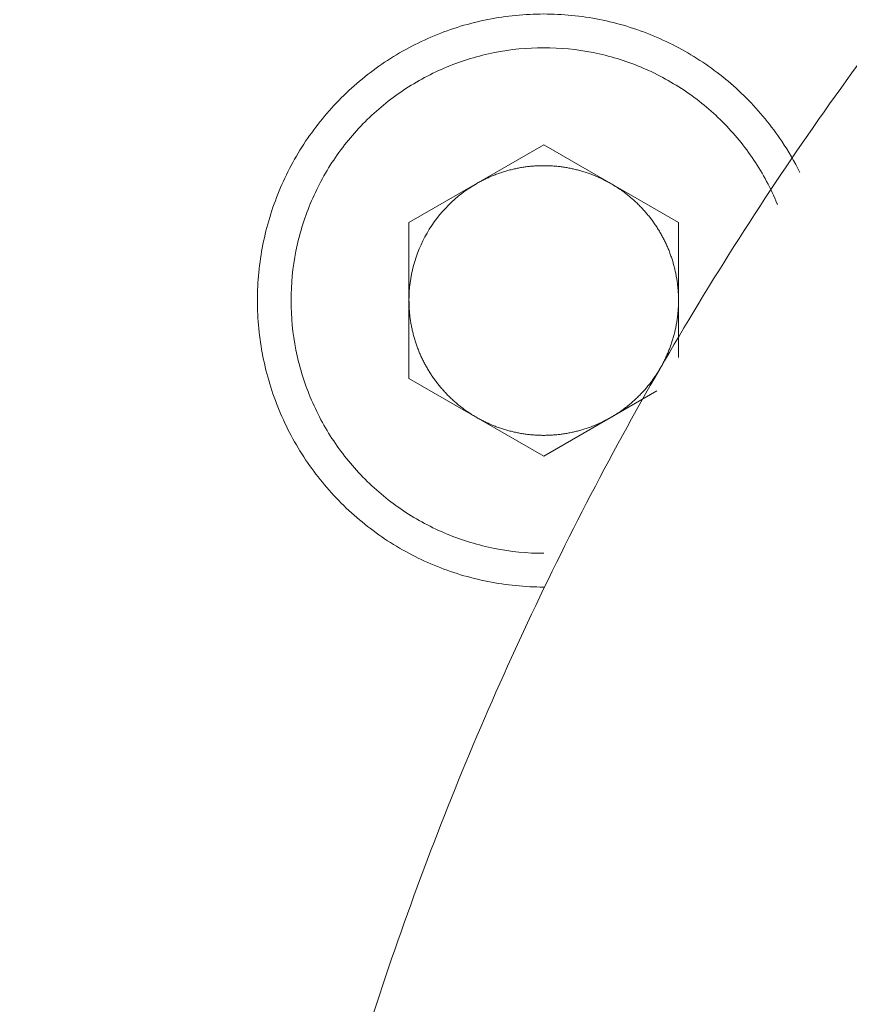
# Model space of a CAD drawing. Header units: millimetres. Extents: x 51337 to 61814, y -21781 to -12277.
# Tile 220 of 256: x 59202 to 59215, y -20698 to -20684. Entities that reach past the tile are written whole.
import ezdxf

# ---------------------------------------------------------------- set-up
doc = ezdxf.new("R2010")
doc.units = ezdxf.units.MM
doc.header["$LTSCALE"] = 0.3175
doc.layers.add('1轮廓实线层', color=7, linetype='Continuous', lineweight=18)

msp = doc.modelspace()

# ---------------------------------------------------------------- linework, layer by layer
at = {"layer": '1轮廓实线层'}
for p, q in [((59208.26006, -20686.82194), (59210.26006, -20685.66724)), ((59210.26006, -20685.66724), (59212.26006, -20686.82194)), ((59208.26006, -20689.13134), (59208.26006, -20686.82194)), ((59212.26006, -20686.82194), (59212.26006, -20688.82221)), ((59210.26006, -20690.28604), (59208.26006, -20689.13134)), ((59211.94088, -20689.31563), (59210.26006, -20690.28604))]:
    msp.add_line(p, q, dxfattribs=at)
for centre, radius, start, end in [((59255.29339, -20713.97664), 131, 111.4089979, 195.2952895), ((59255.29339, -20711.55409), 126, 112.9992146, 195.2952895), ((59255.29339, -20712.0386), 120, 105.6266319, 195.8396374)]:
    msp.add_arc(centre, radius, start, end, dxfattribs=at)
for points, knots in [([(59243.29339, -20762.51529), (59241.8275, -20762.15288), (59240.37805, -20761.72403), (59237.5239, -20760.73694), (59236.11919, -20760.1787), (59233.36605, -20758.93742), (59232.01761, -20758.25438), (59229.38807, -20756.7691), (59228.10696, -20755.96686), (59225.62259, -20754.24976), (59224.41932, -20753.3349), (59222.10049, -20751.40006), (59220.98493, -20750.38008), (59218.85067, -20748.24337), (59217.83198, -20747.12665), (59215.89979, -20744.80561), (59214.98631, -20743.60129), (59213.27205, -20741.11495), (59212.47128, -20739.83293), (59210.98901, -20737.20168), (59210.30752, -20735.85247), (59209.06939, -20733.0979), (59208.51277, -20731.69256), (59207.52894, -20728.83727), (59207.10175, -20727.38733), (59206.3803, -20724.45474), (59206.08605, -20722.9721), (59205.63289, -20719.98626), (59205.47399, -20718.48307), (59205.29284, -20715.46848), (59205.27059, -20713.95708), (59205.36294, -20710.93847), (59205.47753, -20709.43125), (59205.84261, -20706.43337), (59206.0931, -20704.94271), (59206.72792, -20701.99016), (59207.11225, -20700.52827), (59208.01161, -20697.64527), (59208.52663, -20696.22415), (59209.68315, -20693.43434), (59210.32464, -20692.06565), (59211.72882, -20689.39192), (59212.49151, -20688.08688), (59214.13185, -20685.55116), (59215.00949, -20684.32048), (59216.87252, -20681.94358), (59217.85791, -20680.79735), (59219.92836, -20678.59876), (59221.01341, -20677.54639), (59223.27429, -20675.54414), (59224.45011, -20674.59426), (59226.88287, -20672.80478), (59228.1398, -20671.96518), (59230.72449, -20670.40314), (59232.05224, -20669.68071), (59234.76766, -20668.35894), (59236.15533, -20667.7596), (59238.97919, -20666.68893), (59240.4154, -20666.21761), (59243.32455, -20665.40682), (59244.79751, -20665.06737), (59247.76809, -20664.52313), (59249.26572, -20664.31834), (59252.27336, -20664.04509), (59253.78337, -20663.97664), (59255.29339, -20663.97664)], [0, 0, 0, 0, 0.03125, 0.03125, 0.0625, 0.0625, 0.09375, 0.09375, 0.125, 0.125, 0.15625, 0.15625, 0.1875, 0.1875, 0.21875, 0.21875, 0.25, 0.25, 0.28125, 0.28125, 0.3125, 0.3125, 0.34375, 0.34375, 0.375, 0.375, 0.40625, 0.40625, 0.4375, 0.4375, 0.46875, 0.46875, 0.5, 0.5, 0.53125, 0.53125, 0.5625, 0.5625, 0.59375, 0.59375, 0.625, 0.625, 0.65625, 0.65625, 0.6875, 0.6875, 0.71875, 0.71875, 0.75, 0.75, 0.78125, 0.78125, 0.8125, 0.8125, 0.84375, 0.84375, 0.875, 0.875, 0.90625, 0.90625, 0.9375, 0.9375, 0.96875, 0.96875, 1, 1, 1, 1]), ([(59255.29339, -20672.07871), (59254.04905, -20672.07871), (59252.80472, -20672.13418), (59250.32593, -20672.35562), (59249.09147, -20672.52159), (59246.64222, -20672.96272), (59245.42743, -20673.23787), (59243.02714, -20673.89518), (59241.84164, -20674.27733), (59239.50936, -20675.1456), (59238.36258, -20675.63173), (59236.1168, -20676.70408), (59235.01782, -20677.29032), (59232.87638, -20678.55825), (59231.83391, -20679.23995), (59229.81378, -20680.69339), (59228.83611, -20681.46514), (59226.95332, -20683.09257), (59226.0482, -20683.94826), (59224.31769, -20685.73676), (59223.49229, -20686.66959), (59221.92778, -20688.60498), (59221.18866, -20689.60755), (59219.80257, -20691.67447), (59219.15559, -20692.73883), (59217.95891, -20694.92089), (59217.4092, -20696.03859), (59216.41143, -20698.31848), (59215.96335, -20699.48066), (59215.1724, -20701.84028), (59214.82951, -20703.03772), (59214.39612, -20704.85321), (59214.26513, -20705.46159), (59214.08908, -20706.37808), (59214.00615, -20706.8373), (59213.91837, -20707.37458), (59213.87673, -20707.64358), (59213.85647, -20707.77816), (59213.84648, -20707.84547), (59213.84152, -20707.87913), (59213.83905, -20707.89597), (59213.83782, -20707.90438), (59213.8372, -20707.90859), (59213.83689, -20707.91069), (59213.83674, -20707.91175), (59213.83667, -20707.9122), (59213.83663, -20707.9125), (59213.8366, -20707.91269), (59213.70937, -20708.78254), (59213.6062, -20709.67892), (59213.45719, -20711.52223), (59213.41134, -20712.46916), (59213.38646, -20714.40966), (59213.40743, -20715.40323), (59213.5258, -20717.43177), (59213.62322, -20718.46674), (59213.9041, -20720.57141), (59214.08758, -20721.6411), (59214.54995, -20723.80696), (59214.82886, -20724.90312), (59215.49102, -20727.112), (59215.87428, -20728.22472), (59216.75334, -20730.45506), (59217.24915, -20731.57269), (59218.36046, -20733.79945), (59218.97597, -20734.90857), (59220.33249, -20737.10317), (59221.07351, -20738.18863), (59222.68513, -20740.31905), (59223.55575, -20741.36399), (59225.42857, -20743.39496), (59226.4308, -20744.38098), (59228.56636, -20746.2743), (59229.69972, -20747.1816), (59231.4956, -20748.46786), (59232.72477, -20749.30046), (59234.66208, -20750.46658), (59236.69018, -20751.54178), (59238.80563, -20752.51786), (59241.00428, -20753.38663), (59242.52227, -20753.88883), (59243.29339, -20754.11934)], [0, 0, 0, 0, 0.03125, 0.03125, 0.0625, 0.0625, 0.09375, 0.09375, 0.125, 0.125, 0.15625, 0.15625, 0.1875, 0.1875, 0.21875, 0.21875, 0.25, 0.25, 0.28125, 0.28125, 0.3125, 0.3125, 0.34375, 0.34375, 0.375, 0.375, 0.40625, 0.40625, 0.4375, 0.4375, 0.46875, 0.46875, 0.484375, 0.484375, 0.4921875, 0.49609375, 0.49804687, 0.49902344, 0.49951172, 0.49975586, 0.49987793, 0.49993896, 0.49996948, 0.49998474, 0.49999237, 0.49999619, 0.49999619, 0.5, 0.5, 0.53125, 0.53125, 0.5625, 0.5625, 0.59375, 0.59375, 0.625, 0.625, 0.65625, 0.65625, 0.6875, 0.6875, 0.71875, 0.71875, 0.75, 0.75, 0.78125, 0.78125, 0.8125, 0.8125, 0.84375, 0.84375, 0.875, 0.875, 0.90625, 0.90625, 0.921875, 0.9375, 0.953125, 0.96875, 0.984375, 1, 1, 1, 1]), ([(59210.26006, -20683.72664), (59209.9819, -20683.72664), (59209.70375, -20683.75404), (59209.15811, -20683.86257), (59208.89065, -20683.94371), (59208.37667, -20684.1566), (59208.13017, -20684.28836), (59207.66761, -20684.59743), (59207.45155, -20684.77475), (59207.05817, -20685.16813), (59206.88086, -20685.38419), (59206.57178, -20685.84675), (59206.44002, -20686.09325), (59206.22713, -20686.60723), (59206.14599, -20686.87469), (59206.03746, -20687.42033), (59206.01006, -20687.69848), (59206.01006, -20687.97664)], [0, 0, 0, 0, 0.125, 0.125, 0.25, 0.25, 0.375, 0.375, 0.5, 0.5, 0.625, 0.625, 0.75, 0.75, 0.875, 0.875, 1, 1, 1, 1]), ([(59214.06327, -20686.07979), (59213.98334, -20685.91955), (59213.89329, -20685.76436), (59213.63927, -20685.38419), (59213.46196, -20685.16813), (59213.06858, -20684.77475), (59212.85252, -20684.59743), (59212.38995, -20684.28836), (59212.14346, -20684.1566), (59211.62948, -20683.94371), (59211.36202, -20683.86257), (59210.81638, -20683.75404), (59210.53823, -20683.72664), (59210.26006, -20683.72664)], [0, 0, 0, 0, 0.11406456, 0.11406456, 0.29125165, 0.29125165, 0.46843874, 0.46843874, 0.64562583, 0.64562583, 0.82281291, 0.82281291, 1, 1, 1, 1]), ([(59206.51006, -20687.97664), (59206.51006, -20687.73121), (59206.53424, -20687.48577), (59206.63, -20687.00433), (59206.70159, -20686.76833), (59206.88944, -20686.31482), (59207.0057, -20686.09733), (59207.27841, -20685.68918), (59207.43486, -20685.49854), (59207.78196, -20685.15144), (59207.9726, -20684.99499), (59208.38075, -20684.72227), (59208.59825, -20684.60602), (59209.05176, -20684.41817), (59209.28775, -20684.34658), (59209.7692, -20684.25081), (59210.01463, -20684.22664), (59210.26006, -20684.22664)], [0, 0, 0, 0, 0.125, 0.125, 0.25, 0.25, 0.375, 0.375, 0.5, 0.5, 0.625, 0.625, 0.75, 0.75, 0.875, 0.875, 1, 1, 1, 1]), ([(59210.26006, -20684.22664), (59210.5055, -20684.22664), (59210.75093, -20684.25081), (59211.23237, -20684.34658), (59211.46837, -20684.41817), (59211.92188, -20684.60602), (59212.13938, -20684.72227), (59212.54753, -20684.99499), (59212.73816, -20685.15144), (59213.08526, -20685.49854), (59213.24172, -20685.68918), (59213.51443, -20686.09733), (59213.63069, -20686.31482), (59213.72623, -20686.54549), (59213.72785, -20686.54941), (59213.72945, -20686.55332)], [0, 0, 0, 0, 0.16618876, 0.16618876, 0.33237752, 0.33237752, 0.49856627, 0.49856627, 0.66475503, 0.66475503, 0.83094379, 0.83094379, 0.99713255, 0.99713255, 1, 1, 1, 1]), ([(59209.26006, -20686.24459), (59209.10891, -20686.33186), (59208.96926, -20686.43901), (59208.72244, -20686.68584), (59208.61528, -20686.82549), (59208.44075, -20687.12779), (59208.37338, -20687.29042), (59208.28304, -20687.62759), (59208.26006, -20687.80211), (59208.26006, -20687.97664)], [0, 0, 0, 0, 0.25, 0.25, 0.5, 0.5, 0.75, 0.75, 1, 1, 1, 1]), ([(59206.01006, -20687.97664), (59206.01006, -20688.2548), (59206.03746, -20688.53296), (59206.14599, -20689.07859), (59206.22713, -20689.34606), (59206.44002, -20689.86003), (59206.57178, -20690.10653), (59206.88086, -20690.5691), (59207.05817, -20690.78516), (59207.45155, -20691.17854), (59207.66761, -20691.35585), (59208.13017, -20691.66493), (59208.37667, -20691.79668), (59208.89065, -20692.00958), (59209.15811, -20692.09071), (59209.70375, -20692.19925), (59209.9819, -20692.22664), (59210.26006, -20692.22664)], [0, 0, 0, 0, 0.125, 0.125, 0.25, 0.25, 0.375, 0.375, 0.5, 0.5, 0.625, 0.625, 0.75, 0.75, 0.875, 0.875, 1, 1, 1, 1]), ([(59210.26006, -20691.72664), (59210.01463, -20691.72664), (59209.7692, -20691.70247), (59209.28775, -20691.6067), (59209.05176, -20691.53511), (59208.59825, -20691.34727), (59208.38075, -20691.23101), (59207.9726, -20690.9583), (59207.78196, -20690.80184), (59207.43486, -20690.45474), (59207.27841, -20690.2641), (59207.0057, -20689.85596), (59206.88944, -20689.63846), (59206.70159, -20689.18495), (59206.63, -20688.94895), (59206.53424, -20688.46751), (59206.51006, -20688.22208), (59206.51006, -20687.97664)], [0, 0, 0, 0, 0.125, 0.125, 0.25, 0.25, 0.375, 0.375, 0.5, 0.5, 0.625, 0.625, 0.75, 0.75, 0.875, 0.875, 1, 1, 1, 1])]:
    msp.add_open_spline(points, degree=3, knots=knots, dxfattribs=at)
for points in [[(59209.26006, -20686.24459), (59209.48797, -20686.11301), (59209.99745, -20685.97671), (59210.26006, -20685.97664)], [(59210.26006, -20685.97664), (59210.52323, -20685.97657), (59211.03215, -20686.113), (59211.26006, -20686.24459)], [(59211.26006, -20686.24459), (59211.48797, -20686.37617), (59211.86094, -20686.74944), (59212.12383, -20687.20478), (59212.26006, -20687.71347), (59212.26006, -20687.97664)], [(59209.26006, -20689.70869), (59209.03216, -20689.57711), (59208.65919, -20689.20384), (59208.3963, -20688.74851), (59208.26006, -20688.23982), (59208.26006, -20687.97664)], [(59212.26006, -20687.97664), (59212.26006, -20688.23871), (59212.12281, -20688.75042), (59211.86089, -20689.20379), (59211.48656, -20689.57793), (59211.26006, -20689.70869)], [(59210.26006, -20689.97664), (59209.9969, -20689.97671), (59209.48798, -20689.84028), (59209.26006, -20689.70869)], [(59211.26006, -20689.70869), (59211.03216, -20689.84027), (59210.52268, -20689.97657), (59210.26006, -20689.97664)]]:
    msp.add_open_spline(points, degree=2, dxfattribs=at)

doc.saveas('drawing.dxf')
